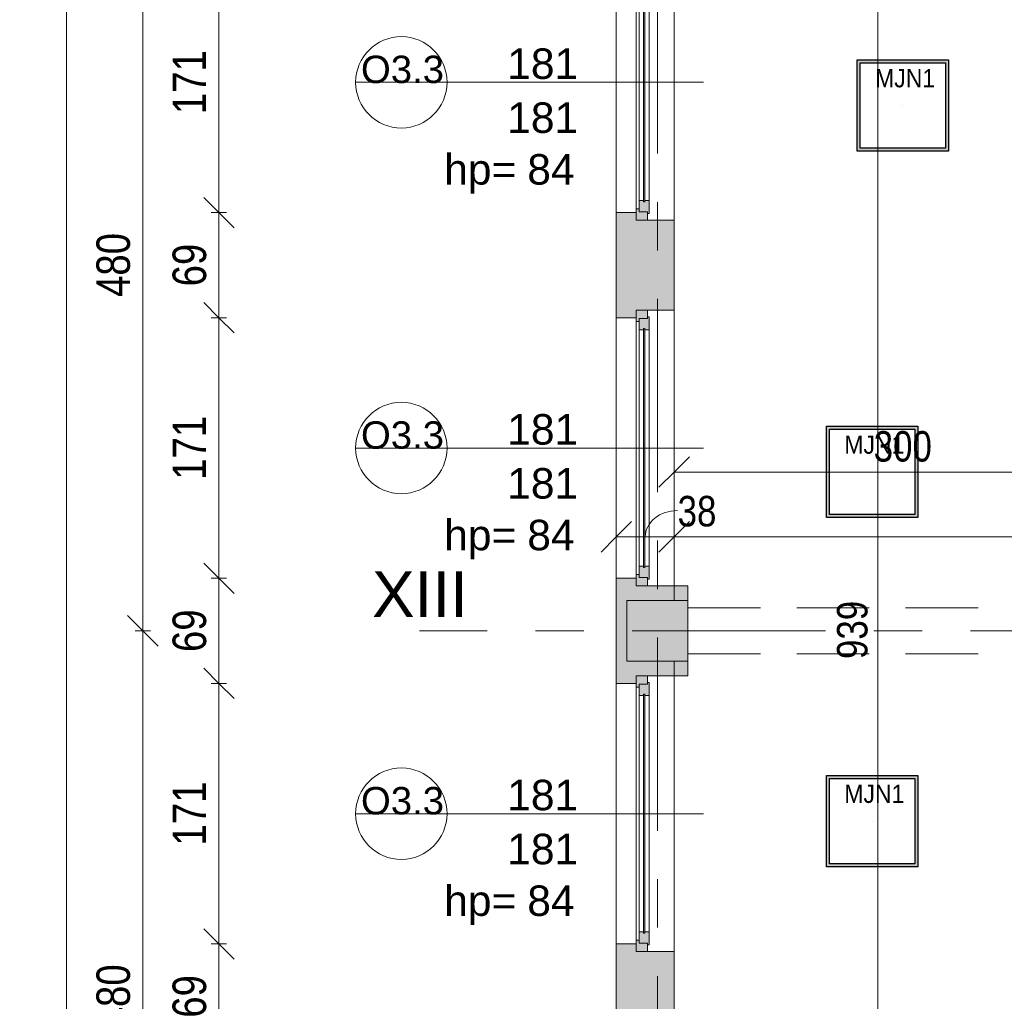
# Model space of a CAD drawing. Header units: centimetres. Extents: x -1737 to 22393, y -8842 to 3838.
# Tile 2 of 65: x -1631 to -985, y 645 to 1289. Entities that reach past the tile are written whole.
import ezdxf

# ---------------------------------------------------------------- set-up
doc = ezdxf.new("R2010")
doc.units = ezdxf.units.CM
doc.linetypes.add('Oś', pattern=[222.25, 127, -31.75, 31.75, -31.75])
doc.linetypes.add('Ukryte', pattern=[71.438, 47.625, -23.813])
for name, color, linetype, lineweight in [('A-ANNO-DIMS', 211, 'Continuous', 13), ('A-ANNO-DIMS-100', 211, 'Continuous', 13), ('A-DETL-HDLN', 90, 'Ukryte', 9), ('A-GLAZ', 151, 'Continuous', 13), ('A-GLAZ-IDEN', 152, 'Continuous', 13), ('A-WALL', 113, 'Continuous', 13), ('A-WALL-PATT', 111, 'Continuous', 13), ('S-COLS', 52, 'Continuous', 13), ('S-GRID', 1, 'Continuous', 13), ('S-GRID-IDEN', 1, 'Continuous', 13)]:
    doc.layers.add(name, color=color, linetype=linetype, lineweight=lineweight)
doc.layers.add('E_oprawy', color=12, linetype='Continuous')
doc.styles.add('Arial', font='arial.ttf', dxfattribs={"width": 0.9, "height": 18})
doc.styles.add('Arial Narrow_1', font='ARIALN.TTF', dxfattribs={"height": 22})
doc.styles.add('Arial Narrow_2', font='ARIALN.TTF', dxfattribs={"height": 20})
doc.styles.add('Arial_11', font='arial.ttf', dxfattribs={"height": 0.2})
doc.styles.add('Arial_4', font='arial.ttf', dxfattribs={"height": 30})
doc.styles.add('Arial_5', font='arial.ttf', dxfattribs={"height": 20})
doc.styles.add('Arial_9', font='arial.ttf', dxfattribs={"height": 18})
doc.dimstyles.new('Diagonal_1_100__0_1_', dxfattribs={"dimscale": 30.48, "dimtxt": 22.515481, "dimasz": 0.656168, "dimexe": 0.164042, "dimexo": 0.0625, "dimgap": 0.065617, "dimtad": 1, "dimdec": 1, "dimrnd": 0.1, "dimdsep": 46, "dimtxsty": 'Arial Narrow_1', "dimblk1": 'OBLIQUE', "dimblk2": 'OBLIQUE', "dimsah": 1, "dimcen": 0.09, "dimazin": 0, "dimtfac": 1, "dimtdec": 4, "dimtix": 1, "dimtmove": 0, "dimatfit": 3, "dimfxl": 0, "dimtvp": 1, "dimtolj": 1, "dimtzin": 0, "dimarcsym": 0})
doc.dimstyles.new('Diagonal_1_100__0__wewnętrzne', dxfattribs={"dimscale": 30.48, "dimtxt": 20.468619, "dimasz": 0.656168, "dimexe": 0.164042, "dimexo": 0.0625, "dimgap": 0.032808, "dimtad": 1, "dimdec": 0, "dimdsep": 46, "dimtxsty": 'Arial Narrow_2', "dimblk1": 'OBLIQUE', "dimblk2": 'OBLIQUE', "dimsah": 1, "dimcen": 0.09, "dimazin": 0, "dimtfac": 1, "dimtdec": 4, "dimtix": 1, "dimtmove": 0, "dimatfit": 3, "dimfxl": 0, "dimtvp": 1, "dimtolj": 1, "dimtzin": 0, "dimarcsym": 0})
doc.dimstyles.new('Diagonal_1_100__0__wewnętrzne_1', dxfattribs={"dimscale": 30.48, "dimtxt": 20.468619, "dimasz": 0.656168, "dimexe": 0.164042, "dimexo": 0.0625, "dimgap": 0.032808, "dimtad": 1, "dimdec": 0, "dimdsep": 46, "dimtxsty": 'Arial Narrow_2', "dimblk1": 'OBLIQUE', "dimblk2": 'OBLIQUE', "dimsah": 1, "dimcen": 0.09, "dimazin": 0, "dimtfac": 1, "dimtdec": 4, "dimtix": 1, "dimtmove": 1, "dimatfit": 3, "dimfxl": 0, "dimtvp": 1, "dimtolj": 1, "dimtzin": 0, "dimarcsym": 0})

# ---------------------------------------------------------------- blocks, each defined once
blk = doc.blocks.new('M_Concrete-Square-Column - 400 x 400mm-1512407-3_piętro I __3_90 m_ - stan projektowany')
at = {"layer": 'S-COLS', "lineweight": 9}
blk.add_hatch(color=253, dxfattribs=at).paths.add_polyline_path([(20, -20), (20, 20), (-20, 20), (-20, -20), (11, -20)], flags=0)
for p, q in [((20, 20), (-20, 20)), ((-20, 20), (-20, -20)), ((20, -20), (20, 20)), ((-20, -20), (20, -20))]:
    blk.add_line(p, q, dxfattribs=at)
blk = doc.blocks.new('Okno - automatyczna etykieta - 181x181 _nietypowy podział_-2208595-3_piętro I __3_90 m_ - stan projektowany')
at = {"layer": 'A-GLAZ', "lineweight": 9}
h = blk.add_hatch(color=253, dxfattribs=at)
h.paths.add_polyline_path([(90.5, -0.77), (90.5, 1.5), (85, 1.5), (85, -4), (83, -4), (83, -6), (90.5, -6)], flags=0)
h.paths.add_polyline_path([(-83, -6), (-83, -4), (-85, -4), (-85, 1.5), (-90.5, 1.5), (-90.5, -6), (-85, -6)], flags=0)
h = blk.add_hatch(color=253, dxfattribs=at)
h.paths.add_polyline_path([(86, 1.77), (86, 2.5), (77.5, 2.5), (77.5, -0.25), (78.5, -0.25), (78.5, -1.25), (77.5, -1.25), (77.5, -4), (85, -4), (85, 1.5), (86, 1.5)], flags=0)
h.paths.add_polyline_path([(-77.5, -1.67), (-77.5, -1.25), (-78.5, -1.25), (-78.5, -0.25), (-77.5, -0.25), (-77.5, 2.5), (-86, 2.5), (-86, 1.5), (-85, 1.5), (-85, -4), (-77.5, -4)], flags=0)
blk.add_hatch(color=253, dxfattribs=at).paths.add_polyline_path([(78.5, -0.77), (78.5, -0.25), (-78.5, -0.25), (-78.5, -1.25), (78.5, -1.25)], flags=0)
for p, q in [((-90.5, 1.5), (-85, 1.5)), ((-90.5, -6), (-90.5, 1.5)), ((-86, 2.5), (-77.5, 2.5)), ((-86, 1.5), (-86, 2.5)), ((-85, 1.5), (-86, 1.5)), ((-85, -4), (-85, 1.5)), ((-85, 1.5), (-85, -4)), ((-77.5, 2.5), (-77.5, -0.25)), ((77.5, 2.5), (-77.5, 2.5)), ((77.5, 2.5), (86, 2.5)), ((77.5, -0.25), (77.5, 2.5)), ((85, 1.5), (85, -4)), ((86, 1.5), (85, 1.5)), ((85, 1.5), (90.5, 1.5)), ((85, -4), (85, 1.5)), ((86, 2.5), (86, 1.5)), ((90.5, 1.5), (90.5, -6)), ((-83, -6), (-90.5, -6)), ((-90.5, -6), (90.5, -6)), ((-77.5, -4), (-85, -4)), ((-85, -4), (-83, -4)), ((-83, -4), (-83, -6)), ((83, -6), (-83, -6)), ((-78.5, -1.25), (-78.5, -0.25)), ((-78.5, -0.25), (78.5, -0.25)), ((-78.5, -0.25), (-78.5, -1.25)), ((-77.5, -0.25), (-78.5, -0.25)), ((78.5, -1.25), (-78.5, -1.25)), ((-78.5, -1.25), (-77.5, -1.25)), ((-77.5, -1.25), (-77.5, -4)), ((77.5, -4), (-77.5, -4)), ((78.5, -0.25), (77.5, -0.25)), ((77.5, -1.25), (78.5, -1.25)), ((77.5, -4), (77.5, -1.25)), ((85, -4), (77.5, -4)), ((78.5, -0.25), (78.5, -1.25)), ((78.5, -1.25), (78.5, -0.25)), ((83, -4), (85, -4)), ((83, -6), (83, -4)), ((90.5, -6), (83, -6))]:
    blk.add_line(p, q, dxfattribs=at)
blk = doc.blocks.new('Okno - automatyczna etykieta - 181x181 _nietypowy podział_-2208597-3_piętro I __3_90 m_ - stan projektowany')
at = {"layer": 'A-GLAZ', "lineweight": 9}
h = blk.add_hatch(color=253, dxfattribs=at)
h.paths.add_polyline_path([(-90.5, -1.5), (-85, -1.5), (-85, 4), (-83, 4), (-83, 6), (-90.5, 6), (-90.5, 0.77)], flags=0)
h.paths.add_polyline_path([(83, 6), (83, 4), (85, 4), (85, -1.5), (90.5, -1.5), (90.5, 6), (85, 6)], flags=0)
h = blk.add_hatch(color=253, dxfattribs=at)
h.paths.add_polyline_path([(-86, -1.77), (-86, -2.5), (-77.5, -2.5), (-77.5, 0.25), (-78.5, 0.25), (-78.5, 1.25), (-77.5, 1.25), (-77.5, 4), (-85, 4), (-85, -1.5), (-86, -1.5)], flags=0)
h.paths.add_polyline_path([(77.5, 0.25), (77.5, -2.5), (86, -2.5), (86, -1.5), (85, -1.5), (85, 4), (77.5, 4), (77.5, 1.25), (78.5, 1.25), (78.5, 0.25)], flags=0)
blk.add_hatch(color=253, dxfattribs=at).paths.add_polyline_path([(-78.5, 1.25), (-78.5, 0.25), (78.5, 0.25), (78.5, 1.25), (-52.06, 1.25)], flags=0)
for p, q in [((-83, 6), (-90.5, 6)), ((-90.5, 6), (-90.5, -1.5)), ((-90.5, 6), (90.5, 6)), ((-77.5, 4), (-85, 4)), ((-85, 4), (-85, -1.5)), ((-85, -1.5), (-85, 4)), ((-85, 4), (-83, 4)), ((-83, 4), (-83, 6)), ((83, 6), (-83, 6)), ((78.5, 1.25), (-78.5, 1.25)), ((-78.5, 1.25), (-78.5, 0.25)), ((-78.5, 0.25), (-78.5, 1.25)), ((-78.5, 1.25), (-77.5, 1.25)), ((-78.5, 0.25), (78.5, 0.25)), ((-77.5, 0.25), (-78.5, 0.25)), ((-77.5, 1.25), (-77.5, 4)), ((77.5, 4), (-77.5, 4)), ((-77.5, -2.5), (-77.5, 0.25)), ((85, 4), (77.5, 4)), ((77.5, 4), (77.5, 1.25)), ((77.5, 1.25), (78.5, 1.25)), ((77.5, 0.25), (77.5, -2.5)), ((78.5, 0.25), (77.5, 0.25)), ((78.5, 0.25), (78.5, 1.25)), ((78.5, 1.25), (78.5, 0.25)), ((90.5, 6), (83, 6)), ((83, 6), (83, 4)), ((83, 4), (85, 4)), ((85, -1.5), (85, 4)), ((85, 4), (85, -1.5)), ((90.5, -1.5), (90.5, 6)), ((-90.5, -1.5), (-85, -1.5)), ((-85, -1.5), (-86, -1.5)), ((-86, -1.5), (-86, -2.5)), ((-86, -2.5), (-77.5, -2.5)), ((77.5, -2.5), (-77.5, -2.5)), ((77.5, -2.5), (86, -2.5)), ((86, -1.5), (85, -1.5)), ((85, -1.5), (90.5, -1.5)), ((86, -2.5), (86, -1.5))]:
    blk.add_line(p, q, dxfattribs=at)
blk = doc.blocks.new('DIMBLOCK2-3_piętro I __3_90 m_ - stan projektowany')
at = {"layer": 'A-ANNO-DIMS-100', "transparency": 16777216}
for p, q in [((-1550.57, 888.33), (-1560.57, 898.33)), ((-1545.57, 888.33), (-1555.57, 888.33)), ((-1550.57, 408.33), (-1550.57, 888.33)), ((-1550.57, 888.33), (-1540.57, 878.33)), ((-1550.57, 888.33), (-1545.57, 888.33)), ((-1550.57, 408.33), (-1560.57, 418.33)), ((-1545.57, 408.33), (-1555.57, 408.33)), ((-1550.57, 408.33), (-1540.57, 398.33)), ((-1550.57, 408.33), (-1545.57, 408.33))]:
    blk.add_line(p, q, dxfattribs=at)
at = {"layer": 'A-ANNO-DIMS-100', "color": 0, "transparency": 16777216, "insert": (-1581, 627.42), "char_height": 22, "width": 50.1774, "attachment_point": 1, "rotation": 90, "line_spacing_factor": 0.974696, "style": 'Arial Narrow_1'}
blk.add_mtext('480', dxfattribs=at)
blk = doc.blocks.new('_Oblique')
at = {"color": 0, "linetype": 'ByBlock', "lineweight": -2}
blk.add_line((-0.5, -0.5), (0.5, 0.5), dxfattribs=at)
blk = doc.blocks.new('DIMBLOCK3-3_piętro I __3_90 m_ - stan projektowany')
at = {"layer": 'A-ANNO-DIMS-100', "transparency": 16777216}
for p, q in [((-1550.57, 1368.33), (-1560.57, 1378.33)), ((-1545.57, 1368.33), (-1555.57, 1368.33)), ((-1550.57, 888.33), (-1550.57, 1368.33)), ((-1550.57, 1368.33), (-1540.57, 1358.33)), ((-1550.57, 1368.33), (-1545.57, 1368.33)), ((-1550.57, 888.33), (-1560.57, 898.33)), ((-1545.57, 888.33), (-1555.57, 888.33)), ((-1550.57, 888.33), (-1540.57, 878.33)), ((-1550.57, 888.33), (-1545.57, 888.33))]:
    blk.add_line(p, q, dxfattribs=at)
at = {"layer": 'A-ANNO-DIMS-100', "color": 0, "transparency": 16777216, "insert": (-1581, 1107.42), "char_height": 22, "width": 50.1774, "attachment_point": 1, "rotation": 90, "line_spacing_factor": 0.974696, "style": 'Arial Narrow_1'}
blk.add_mtext('480', dxfattribs=at)
blk = doc.blocks.new('DIMBLOCK12-3_piętro I __3_90 m_ - stan projektowany')
at = {"layer": 'A-ANNO-DIMS-100', "transparency": 16777216}
for p, q in [((-1600.57, 2338.33), (-1610.57, 2348.33)), ((-1595.57, 2338.33), (-1605.57, 2338.33)), ((-1600.57, 381.33), (-1600.57, 2338.33)), ((-1600.57, 2338.33), (-1590.57, 2328.33)), ((-1600.57, 2338.33), (-1595.57, 2338.33)), ((-1600.57, 381.33), (-1610.57, 391.33)), ((-1595.57, 381.33), (-1605.57, 381.33)), ((-1600.57, 381.33), (-1590.57, 371.33)), ((-1600.57, 381.33), (-1595.57, 381.33))]:
    blk.add_line(p, q, dxfattribs=at)
at = {"layer": 'A-ANNO-DIMS-100', "color": 0, "transparency": 16777216, "insert": (-1631, 1331.95), "char_height": 22, "width": 66.9031, "attachment_point": 1, "rotation": 90, "line_spacing_factor": 0.974696, "style": 'Arial Narrow_1'}
blk.add_mtext('1957', dxfattribs=at)
blk = doc.blocks.new('DIMBLOCK41-3_piętro I __3_90 m_ - stan projektowany')
at = {"layer": 'A-ANNO-DIMS-100', "transparency": 16777216}
for p, q in [((-1239.62, 950.03), (-1229.62, 960.03)), ((-1201.62, 950.03), (-1191.62, 960.03)), ((-1239.62, 955.03), (-1239.62, 945.03)), ((-1239.62, 950.03), (-1239.62, 955.03)), ((-1201.62, 955.03), (-1201.62, 945.03)), ((-1201.62, 950.03), (-1201.62, 955.03)), ((-1239.62, 950.03), (-1249.62, 940.03)), ((-1239.62, 950.03), (-1201.62, 950.03)), ((-1201.62, 950.03), (-1211.62, 940.03))]:
    blk.add_line(p, q, dxfattribs=at)
blk.add_ellipse((-1199.38, 950.03), major_axis=(21.24, 0), ratio=0.811725, start_param=1.570796, end_param=3.141593, dxfattribs=at)
at = {"layer": 'A-ANNO-DIMS-100', "color": 0, "transparency": 16777216, "insert": (-1199.38, 976.88), "char_height": 20, "width": 30.4105, "attachment_point": 1, "line_spacing_factor": 0.974696, "style": 'Arial Narrow_2'}
blk.add_mtext('38', dxfattribs=at)
blk = doc.blocks.new('DIMBLOCK42-3_piętro I __3_90 m_ - stan projektowany')
at = {"layer": 'A-ANNO-DIMS-100', "transparency": 16777216}
for p, q in [((-1201.62, 950.03), (-1191.62, 960.03)), ((-632.62, 950.03), (-622.62, 960.03)), ((-1201.62, 955.03), (-1201.62, 945.03)), ((-1201.62, 950.03), (-1201.62, 955.03)), ((-632.62, 945.03), (-632.62, 955.03)), ((-1201.62, 950.03), (-1211.62, 940.03)), ((-1201.62, 950.03), (-632.62, 950.03)), ((-632.62, 950.03), (-642.62, 940.03)), ((-632.62, 950.03), (-632.62, 945.03))]:
    blk.add_line(p, q, dxfattribs=at)
at = {"layer": 'A-ANNO-DIMS-100', "color": 0, "transparency": 16777216, "insert": (-936.13, 976.88), "char_height": 20, "width": 45.6158, "attachment_point": 1, "line_spacing_factor": 0.974696, "style": 'Arial Narrow_2'}
blk.add_mtext('569', dxfattribs=at)
blk = doc.blocks.new('DIMBLOCK57-3_piętro I __3_90 m_ - stan projektowany')
at = {"layer": 'A-ANNO-DIMS-100', "transparency": 16777216}
for p, q in [((-1201.62, 992.57), (-1191.62, 1002.57)), ((-901.62, 992.57), (-891.62, 1002.57)), ((-1201.62, 997.57), (-1201.62, 987.57)), ((-1201.62, 992.57), (-1201.62, 997.57)), ((-901.62, 997.57), (-901.62, 987.57)), ((-901.62, 992.57), (-901.62, 997.57)), ((-1201.62, 992.57), (-1211.62, 982.57)), ((-1201.62, 992.57), (-901.62, 992.57)), ((-901.62, 992.57), (-911.62, 982.57))]:
    blk.add_line(p, q, dxfattribs=at)
at = {"layer": 'A-ANNO-DIMS-100', "color": 0, "transparency": 16777216, "insert": (-1070.63, 1019.42), "char_height": 20, "width": 45.6158, "attachment_point": 1, "line_spacing_factor": 0.974696, "style": 'Arial Narrow_2'}
blk.add_mtext('300', dxfattribs=at)
blk = doc.blocks.new('DIMBLOCK139-3_piętro I __3_90 m_ - stan projektowany')
at = {"layer": 'A-ANNO-DIMS-100', "transparency": 16777216}
for p, q in [((-1500.57, 682.83), (-1510.57, 692.83)), ((-1495.57, 682.83), (-1505.57, 682.83)), ((-1500.57, 613.83), (-1500.57, 682.83)), ((-1500.57, 682.83), (-1490.57, 672.83)), ((-1500.57, 682.83), (-1495.57, 682.83)), ((-1500.57, 613.83), (-1510.57, 623.83)), ((-1495.57, 613.83), (-1505.57, 613.83)), ((-1500.57, 613.83), (-1490.57, 603.83)), ((-1500.57, 613.83), (-1495.57, 613.83))]:
    blk.add_line(p, q, dxfattribs=at)
at = {"layer": 'A-ANNO-DIMS-100', "color": 0, "transparency": 16777216, "insert": (-1531, 634.39), "char_height": 22, "width": 33.4516, "attachment_point": 1, "rotation": 90, "line_spacing_factor": 0.974696, "style": 'Arial Narrow_1'}
blk.add_mtext('69', dxfattribs=at)
blk = doc.blocks.new('DIMBLOCK140-3_piętro I __3_90 m_ - stan projektowany')
at = {"layer": 'A-ANNO-DIMS-100', "transparency": 16777216}
for p, q in [((-1500.57, 853.83), (-1510.57, 863.83)), ((-1495.57, 853.83), (-1505.57, 853.83)), ((-1500.57, 682.83), (-1500.57, 853.83)), ((-1500.57, 853.83), (-1490.57, 843.83)), ((-1500.57, 853.83), (-1495.57, 853.83)), ((-1500.57, 682.83), (-1510.57, 692.83)), ((-1495.57, 682.83), (-1505.57, 682.83)), ((-1500.57, 682.83), (-1490.57, 672.83)), ((-1500.57, 682.83), (-1495.57, 682.83))]:
    blk.add_line(p, q, dxfattribs=at)
at = {"layer": 'A-ANNO-DIMS-100', "color": 0, "transparency": 16777216, "insert": (-1531, 747.42), "char_height": 22, "width": 50.1774, "attachment_point": 1, "rotation": 90, "line_spacing_factor": 0.974696, "style": 'Arial Narrow_1'}
blk.add_mtext('171', dxfattribs=at)
blk = doc.blocks.new('DIMBLOCK141-3_piętro I __3_90 m_ - stan projektowany')
at = {"layer": 'A-ANNO-DIMS-100', "transparency": 16777216}
for p, q in [((-1500.57, 922.83), (-1510.57, 932.83)), ((-1495.57, 922.83), (-1505.57, 922.83)), ((-1500.57, 853.83), (-1500.57, 922.83)), ((-1500.57, 922.83), (-1490.57, 912.83)), ((-1500.57, 922.83), (-1495.57, 922.83)), ((-1500.57, 853.83), (-1510.57, 863.83)), ((-1495.57, 853.83), (-1505.57, 853.83)), ((-1500.57, 853.83), (-1490.57, 843.83)), ((-1500.57, 853.83), (-1495.57, 853.83))]:
    blk.add_line(p, q, dxfattribs=at)
at = {"layer": 'A-ANNO-DIMS-100', "color": 0, "transparency": 16777216, "insert": (-1531, 874.39), "char_height": 22, "width": 33.4516, "attachment_point": 1, "rotation": 90, "line_spacing_factor": 0.974696, "style": 'Arial Narrow_1'}
blk.add_mtext('69', dxfattribs=at)
blk = doc.blocks.new('DIMBLOCK142-3_piętro I __3_90 m_ - stan projektowany')
at = {"layer": 'A-ANNO-DIMS-100', "transparency": 16777216}
for p, q in [((-1500.57, 1093.83), (-1510.57, 1103.83)), ((-1495.57, 1093.83), (-1505.57, 1093.83)), ((-1500.57, 922.83), (-1500.57, 1093.83)), ((-1500.57, 1093.83), (-1490.57, 1083.83)), ((-1500.57, 1093.83), (-1495.57, 1093.83)), ((-1500.57, 922.83), (-1510.57, 932.83)), ((-1495.57, 922.83), (-1505.57, 922.83)), ((-1500.57, 922.83), (-1490.57, 912.83)), ((-1500.57, 922.83), (-1495.57, 922.83))]:
    blk.add_line(p, q, dxfattribs=at)
at = {"layer": 'A-ANNO-DIMS-100', "color": 0, "transparency": 16777216, "insert": (-1531, 987.42), "char_height": 22, "width": 50.1774, "attachment_point": 1, "rotation": 90, "line_spacing_factor": 0.974696, "style": 'Arial Narrow_1'}
blk.add_mtext('171', dxfattribs=at)
blk = doc.blocks.new('DIMBLOCK143-3_piętro I __3_90 m_ - stan projektowany')
at = {"layer": 'A-ANNO-DIMS-100', "transparency": 16777216}
for p, q in [((-1500.57, 1162.83), (-1510.57, 1172.83)), ((-1495.57, 1162.83), (-1505.57, 1162.83)), ((-1500.57, 1093.83), (-1500.57, 1162.83)), ((-1500.57, 1162.83), (-1490.57, 1152.83)), ((-1500.57, 1162.83), (-1495.57, 1162.83)), ((-1500.57, 1093.83), (-1510.57, 1103.83)), ((-1495.57, 1093.83), (-1505.57, 1093.83)), ((-1500.57, 1093.83), (-1490.57, 1083.83)), ((-1500.57, 1093.83), (-1495.57, 1093.83))]:
    blk.add_line(p, q, dxfattribs=at)
at = {"layer": 'A-ANNO-DIMS-100', "color": 0, "transparency": 16777216, "insert": (-1531, 1114.39), "char_height": 22, "width": 33.4516, "attachment_point": 1, "rotation": 90, "line_spacing_factor": 0.974696, "style": 'Arial Narrow_1'}
blk.add_mtext('69', dxfattribs=at)
blk = doc.blocks.new('DIMBLOCK144-3_piętro I __3_90 m_ - stan projektowany')
at = {"layer": 'A-ANNO-DIMS-100', "transparency": 16777216}
for p, q in [((-1500.57, 1333.83), (-1510.57, 1343.83)), ((-1495.57, 1333.83), (-1505.57, 1333.83)), ((-1500.57, 1162.83), (-1500.57, 1333.83)), ((-1500.57, 1333.83), (-1490.57, 1323.83)), ((-1500.57, 1333.83), (-1495.57, 1333.83)), ((-1500.57, 1162.83), (-1510.57, 1172.83)), ((-1495.57, 1162.83), (-1505.57, 1162.83)), ((-1500.57, 1162.83), (-1490.57, 1152.83)), ((-1500.57, 1162.83), (-1495.57, 1162.83))]:
    blk.add_line(p, q, dxfattribs=at)
at = {"layer": 'A-ANNO-DIMS-100', "color": 0, "transparency": 16777216, "insert": (-1531, 1227.42), "char_height": 22, "width": 50.1774, "attachment_point": 1, "rotation": 90, "line_spacing_factor": 0.974696, "style": 'Arial Narrow_1'}
blk.add_mtext('171', dxfattribs=at)
blk = doc.blocks.new('DIMBLOCK166-3_piętro I __3_90 m_ - stan projektowany')
at = {"layer": 'A-ANNO-DIMS-100', "transparency": 16777216}
for p, q in [((-1067.89, 1358.33), (-1077.89, 1368.33)), ((-1072.89, 1358.33), (-1062.89, 1358.33)), ((-1067.89, 1358.33), (-1072.89, 1358.33)), ((-1067.89, 419.33), (-1067.89, 1358.33)), ((-1067.89, 1358.33), (-1057.89, 1348.33)), ((-1067.89, 419.33), (-1077.89, 429.33)), ((-1072.89, 419.33), (-1062.89, 419.33)), ((-1067.89, 419.33), (-1072.89, 419.33)), ((-1067.89, 419.33), (-1057.89, 409.33))]:
    blk.add_line(p, q, dxfattribs=at)
at = {"layer": 'A-ANNO-DIMS-100', "color": 0, "transparency": 16777216, "insert": (-1094.74, 869.82), "char_height": 20, "width": 45.6158, "attachment_point": 1, "rotation": 90, "line_spacing_factor": 0.974696, "style": 'Arial Narrow_2'}
blk.add_mtext('939', dxfattribs=at)
blk = doc.blocks.new('Okno_LD_typ 100 - metka _ wys_parapetu-2491833-3_piętro I __3_90 m_ - stan projektowany')
at = {"layer": 'A-GLAZ-IDEN'}
blk.add_line((0, 1.8925), (0, -0.3919), dxfattribs=at)
blk.add_circle((0, -0.0919), 0.3, dxfattribs=at)
at = {"layer": 'A-GLAZ-IDEN', "insert": (0.4711, 0.6634), "char_height": 0.2, "width": 0.48783, "attachment_point": 3, "rotation": 90, "line_spacing_factor": 0.936439, "style": 'Arial_11', "bg_fill": 3, "box_fill_scale": 1.25, "bg_fill_color": 256, "bg_fill_true_color": 13158600, "bg_fill_transparency": 0}
blk.add_mtext('\\pxqr,t6.35,12.7,19.05,25.4,31.75,38.1,44.45,50.8,57.15,63.5,69.85,76.2,82.55,88.9,95.25,101.6,107.95,114.3,120.65,127,133.35,139.7,146.05,152.4,158.75,165.1,171.45,177.8,184.15,190.5,196.85,203.2;{hp= }', dxfattribs=at)
blk = doc.blocks.new('MJN1')
at = {"layer": 'E_oprawy', "linetype": 'ByBlock'}
h = blk.add_hatch(color=256, dxfattribs=at)
h.paths.add_polyline_path([(-30, -30), (-30, 30), (30, 30), (30, -30)])
h.paths.add_polyline_path([(-28, -28), (-28, 28), (28, 28), (28, -28)], flags=16)
for points in [[(-30, -30), (-30, 30), (30, 30), (30, -30)], [(-28, -28), (-28, 28), (28, 28), (28, -28)]]:
    blk.add_lwpolyline(points, close=True, dxfattribs=at)
blk.add_circle((0, 0), 0.0000001, dxfattribs=at)
at = {"layer": 'E_oprawy', "color": 4, "style": 'Arial', "width": 0.9}
blk.add_text('MJN1', height=12, dxfattribs=at).set_placement((-18.29, 11.9))

msp = doc.modelspace()

# ---------------------------------------------------------------- hatches: boundary and pattern name
at = {"layer": 'A-WALL-PATT'}
h = msp.add_hatch(color=9, dxfattribs=at)
h.paths.add_polyline_path([(-1201.62, 381.33), (-1201.62, 388.33), (-1232.62, 388.33), (-1232.62, 428.33), (-1201.62, 428.33), (-1201.62, 437.83), (-1226.62, 437.83), (-1226.62, 442.83), (-1239.62, 442.83), (-1239.62, 381.33), (-1232.62, 381.33)], flags=0)
h.paths.add_polyline_path([(-1226.62, 613.83), (-1226.62, 618.83), (-1201.62, 618.83), (-1201.62, 677.83), (-1226.62, 677.83), (-1226.62, 682.83), (-1239.62, 682.83), (-1239.62, 613.83)], flags=0)
h.paths.add_polyline_path([(-1239.62, 853.83), (-1226.62, 853.83), (-1226.62, 858.83), (-1201.62, 858.83), (-1201.62, 868.33), (-1232.62, 868.33), (-1232.62, 908.33), (-1201.62, 908.33), (-1201.62, 917.83), (-1226.62, 917.83), (-1226.62, 922.83), (-1239.62, 922.83), (-1239.62, 858.83)], flags=0)
h.paths.add_polyline_path([(-1239.62, 1093.83), (-1226.62, 1093.83), (-1226.62, 1098.83), (-1201.62, 1098.83), (-1201.62, 1157.83), (-1226.62, 1157.83), (-1226.62, 1162.83), (-1239.62, 1162.83), (-1239.62, 1098.83)], flags=0)
h.paths.add_polyline_path([(-1229.43, 1333.83), (-1226.62, 1333.83), (-1226.62, 1338.83), (-1201.62, 1338.83), (-1201.62, 1348.33), (-1232.62, 1348.33), (-1232.62, 1383.33), (-1239.62, 1383.33), (-1239.62, 1333.83)], flags=0)
for points in [[(-1192.62, 908.33), (-1192.62, 917.83), (-1201.62, 917.83), (-1201.62, 908.33), (-1194.59, 908.33)], [(-1201.62, 858.83), (-1192.62, 858.83), (-1192.62, 868.33), (-1201.62, 868.33)]]:
    msp.add_hatch(color=9, dxfattribs=at).paths.add_polyline_path(points, flags=0)

# ---------------------------------------------------------------- linework, layer by layer
at = {"layer": 'A-DETL-HDLN'}
for p, q in [((-1192.62, 903.33), (1167.38, 903.33)), ((-1192.62, 903.33), (1167.38, 903.33)), ((-1192.62, 873.33), (1167.38, 873.33)), ((-1192.62, 873.33), (1167.38, 873.33))]:
    msp.add_line(p, q, dxfattribs=at)
at = {"layer": 'A-WALL', "lineweight": 9}
for p, q in [((-1239.62, 381.33), (-1239.62, 2338.33)), ((-1201.62, 1338.83), (-1201.62, 908.33)), ((-1226.62, 1162.83), (-1239.62, 1162.83)), ((-1201.62, 1157.83), (-1219.12, 1157.83)), ((-1239.62, 1093.83), (-1226.62, 1093.83)), ((-1219.12, 1098.83), (-1201.62, 1098.83)), ((-1226.62, 922.83), (-1239.62, 922.83)), ((-1192.62, 917.83), (-1219.12, 917.83)), ((-1192.62, 908.33), (-1192.62, 917.83)), ((-1201.62, 868.33), (-1201.62, 437.83)), ((-1192.62, 858.83), (-1192.62, 868.33)), ((-1239.62, 853.83), (-1226.62, 853.83)), ((-1219.12, 858.83), (-1192.62, 858.83)), ((-1226.62, 682.83), (-1239.62, 682.83)), ((-1201.62, 677.83), (-1219.12, 677.83))]:
    msp.add_line(p, q, dxfattribs=at)
at = {"layer": 'S-GRID', "linetype": 'Oś'}
for p, q in [((-1212.62, 2884.27), (-1212.62, 27.13)), ((1342.46, 888.33), (-1368.76, 888.33))]:
    msp.add_line(p, q, dxfattribs=at)

# ---------------------------------------------------------------- block references
at = {"layer": 'A-GLAZ', "lineweight": 9}
for name, p, rotation in [('Okno - automatyczna etykieta - 181x181 _nietypowy podział_-2208595-3_piętro I __3_90 m_ - stan projektowany', (-1220.62, 1248.33), 270.0000000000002), ('Okno - automatyczna etykieta - 181x181 _nietypowy podział_-2208595-3_piętro I __3_90 m_ - stan projektowany', (-1220.62, 1008.33), 270.0000000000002), ('Okno - automatyczna etykieta - 181x181 _nietypowy podział_-2208597-3_piętro I __3_90 m_ - stan projektowany', (-1220.62, 768.33), 90.00000000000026)]:
    msp.add_blockref(name, p, dxfattribs=dict(at, rotation=rotation))
at = {"layer": 'E_oprawy'}
for p in [(-1051.41, 1233.15), (-1071.62, 992.63), (-1071.62, 763.48)]:
    msp.add_blockref('MJN1', p, dxfattribs=at)
at = {"layer": 'S-COLS', "lineweight": 9}
msp.add_blockref('M_Concrete-Square-Column - 400 x 400mm-1512407-3_piętro I __3_90 m_ - stan projektowany', (-1212.62, 888.33), dxfattribs=at)

# ---------------------------------------------------------------- texts
at = {"layer": 'S-GRID-IDEN', "insert": (-1368.59, 912.39), "char_height": 30, "width": 63.5, "attachment_point": 5, "line_spacing_factor": 0.936439, "style": 'Arial_4'}
msp.add_mtext('\\pxqc,t4.23333,8.46667,12.7,16.93333,21.16667,25.4,29.63333,33.86667,38.1,42.33333,46.56667,50.8,55.03333,59.26667,63.5,67.73333,71.96667,76.2,80.43333,84.66667,88.9,93.13333,97.36667,101.6,105.83333,110.06667,114.3,118.53333,122.76667,127,131.23333,135.46667;{XIII}', dxfattribs=at)

# ---------------------------------------------------------------- dimensions: what is measured, and where the dimension line sits
at = {"layer": 'A-ANNO-DIMS'}
for base, p1, p2, angle, dimstyle, override, picture, middle in [((-1600.57, 2338.33), (-1595.57, 381.33), (-1595.57, 2338.33), 90, 'Diagonal_1_100__0_1_', {"dimpost": '<>', "dimfxl": 1957}, 'DIMBLOCK12-3_piętro I __3_90 m_ - stan projektowany', (-1613.8, 1359.83)), ((-1550.57, 1368.33), (-1545.57, 888.33), (-1545.57, 1368.33), 90, 'Diagonal_1_100__0_1_', {"dimpost": '<>', "dimfxl": 480}, 'DIMBLOCK3-3_piętro I __3_90 m_ - stan projektowany', (-1563.8, 1128.33)), ((-1067.89, 1358.33), (-1072.89, 419.33), (-1072.89, 1358.33), 90, 'Diagonal_1_100__0__wewnętrzne', {"dimpost": '<>', "dimfxl": 939}, 'DIMBLOCK166-3_piętro I __3_90 m_ - stan projektowany', (-1079.1, 888.83)), ((-1500.57, 1333.83), (-1495.57, 1162.83), (-1495.57, 1333.83), 90, 'Diagonal_1_100__0_1_', {"dimpost": '<>', "dimfxl": 171}, 'DIMBLOCK144-3_piętro I __3_90 m_ - stan projektowany', (-1513.61, 1248.33)), ((-1500.57, 1162.83), (-1495.57, 1093.83), (-1495.57, 1162.83), 90, 'Diagonal_1_100__0_1_', {"dimpost": '<>', "dimfxl": 69}, 'DIMBLOCK143-3_piętro I __3_90 m_ - stan projektowany', (-1513.8, 1128.33)), ((-1500.57, 1093.83), (-1495.57, 922.83), (-1495.57, 1093.83), 90, 'Diagonal_1_100__0_1_', {"dimpost": '<>', "dimfxl": 171}, 'DIMBLOCK142-3_piętro I __3_90 m_ - stan projektowany', (-1513.61, 1008.33)), ((-901.62, 992.57), (-1201.62, 997.57), (-901.62, 997.57), 0, 'Diagonal_1_100__0__wewnętrzne', {"dimpost": '<>', "dimfxl": 300}, 'DIMBLOCK57-3_piętro I __3_90 m_ - stan projektowany', (-1051.62, 1003.78)), ((-632.62, 950.03), (-1201.62, 955.03), (-632.62, 945.03), 0, 'Diagonal_1_100__0__wewnętrzne', {"dimpost": '<>', "dimfxl": 569.087867}, 'DIMBLOCK42-3_piętro I __3_90 m_ - stan projektowany', (-917.12, 961.24)), ((-1500.57, 922.83), (-1495.57, 853.83), (-1495.57, 922.83), 90, 'Diagonal_1_100__0_1_', {"dimpost": '<>', "dimfxl": 69}, 'DIMBLOCK141-3_piętro I __3_90 m_ - stan projektowany', (-1513.8, 888.33)), ((-1550.57, 888.33), (-1545.57, 408.33), (-1545.57, 888.33), 90, 'Diagonal_1_100__0_1_', {"dimpost": '<>', "dimfxl": 480}, 'DIMBLOCK2-3_piętro I __3_90 m_ - stan projektowany', (-1563.8, 648.33)), ((-1500.57, 853.83), (-1495.57, 682.83), (-1495.57, 853.83), 90, 'Diagonal_1_100__0_1_', {"dimpost": '<>', "dimfxl": 171}, 'DIMBLOCK140-3_piętro I __3_90 m_ - stan projektowany', (-1513.61, 768.33)), ((-1500.57, 682.83), (-1495.57, 613.83), (-1495.57, 682.83), 90, 'Diagonal_1_100__0_1_', {"dimpost": '<>', "dimfxl": 69}, 'DIMBLOCK139-3_piętro I __3_90 m_ - stan projektowany', (-1513.8, 648.33))]:
    dim = msp.add_linear_dim(base=base, p1=p1, p2=p2, angle=angle, dimstyle=dimstyle, override=override, dxfattribs=at)
    dim.commit()
    dim.dimension.update_dxf_attribs({"geometry": picture, "text_midpoint": middle})
dim = msp.add_linear_dim(base=(-1201.62, 950.03), p1=(-1239.62, 955.03), p2=(-1201.62, 955.03), angle=0, dimstyle='Diagonal_1_100__0__wewnętrzne_1', override={"dimpost": '<>', "dimfxl": 38}, dxfattribs=at)
dim.commit()
dim.dimension.update_dxf_attribs({"geometry": 'DIMBLOCK41-3_piętro I __3_90 m_ - stan projektowany', "text_midpoint": (-1184.17, 963.54), "dimtype": 160})

# ---------------------------------------------------------------- next in the draw order: block references
at = {"layer": 'A-GLAZ-IDEN', "xscale": 99.99999999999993, "yscale": 99.99999999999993, "zscale": 99.99999999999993}
for p, rotation in [((-1371.6, 1248.33), 270.0000000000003), ((-1371.6, 1008.33), 270.0000000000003), ((-1371.6, 768.33), 270.0000000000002)]:
    msp.add_blockref('Okno_LD_typ 100 - metka _ wys_parapetu-2491833-3_piętro I __3_90 m_ - stan projektowany', p, dxfattribs=dict(at, rotation=rotation))

# ---------------------------------------------------------------- next in the draw order: texts
at = {"layer": 'A-GLAZ-IDEN', "line_spacing_factor": 0.936439}
for s, insert, char_height, width, attachment_point, style in [('\\pxqc,t6.35,12.7,19.05,25.4,31.75,38.1,44.45,50.8,57.15,63.5,69.85,76.2,82.55,88.9,95.25,101.6,107.95,114.3,120.65,127,133.35,139.7,146.05,152.4,158.75,165.1,171.45,177.8,184.15,190.5,196.85,203.2;{181}', (-1287.97, 1260.44), 20, 48.3, 5, 'Arial_5'), ('\\pxqc,t7.05556,14.11111,21.16667,28.22222,35.27778,42.33333,49.38889,56.44444,63.5,70.55556,77.61111,84.66667,91.72222,98.77778,105.83333,112.88889,119.94444,127,134.05556,141.11111,148.16667,155.22222,162.27778,169.33333,176.38889,183.44444,190.5,197.55556,204.61111,211.66667,218.72222,225.77778;{O3.3}', (-1380.04, 1256.71), 18, 54.3, 5, 'Arial_9'), ('\\pxqc,t6.35,12.7,19.05,25.4,31.75,38.1,44.45,50.8,57.15,63.5,69.85,76.2,82.55,88.9,95.25,101.6,107.95,114.3,120.65,127,133.35,139.7,146.05,152.4,158.75,165.1,171.45,177.8,184.15,190.5,196.85,203.2;{181}', (-1287.97, 1225), 20, 48.3, 5, 'Arial_5'), ('\\pxt6.35,12.7,19.05,25.4,31.75,38.1,44.45,50.8,57.15,63.5,69.85,76.2,82.55,88.9,95.25,101.6,107.95,114.3,120.65,127,133.35,139.7,146.05,152.4,158.75,165.1,171.45,177.8,184.15,190.5,196.85,203.2;{84}', (-1298.09, 1201.22), 20, 32.4, 1, 'Arial_5'), ('\\pxqc,t6.35,12.7,19.05,25.4,31.75,38.1,44.45,50.8,57.15,63.5,69.85,76.2,82.55,88.9,95.25,101.6,107.95,114.3,120.65,127,133.35,139.7,146.05,152.4,158.75,165.1,171.45,177.8,184.15,190.5,196.85,203.2;{181}', (-1287.97, 1020.44), 20, 48.3, 5, 'Arial_5'), ('\\pxqc,t7.05556,14.11111,21.16667,28.22222,35.27778,42.33333,49.38889,56.44444,63.5,70.55556,77.61111,84.66667,91.72222,98.77778,105.83333,112.88889,119.94444,127,134.05556,141.11111,148.16667,155.22222,162.27778,169.33333,176.38889,183.44444,190.5,197.55556,204.61111,211.66667,218.72222,225.77778;{O3.3}', (-1380.04, 1016.71), 18, 54.3, 5, 'Arial_9'), ('\\pxqc,t6.35,12.7,19.05,25.4,31.75,38.1,44.45,50.8,57.15,63.5,69.85,76.2,82.55,88.9,95.25,101.6,107.95,114.3,120.65,127,133.35,139.7,146.05,152.4,158.75,165.1,171.45,177.8,184.15,190.5,196.85,203.2;{181}', (-1287.97, 985), 20, 48.3, 5, 'Arial_5'), ('\\pxt6.35,12.7,19.05,25.4,31.75,38.1,44.45,50.8,57.15,63.5,69.85,76.2,82.55,88.9,95.25,101.6,107.95,114.3,120.65,127,133.35,139.7,146.05,152.4,158.75,165.1,171.45,177.8,184.15,190.5,196.85,203.2;{84}', (-1298.09, 961.22), 20, 32.4, 1, 'Arial_5'), ('\\pxqc,t6.35,12.7,19.05,25.4,31.75,38.1,44.45,50.8,57.15,63.5,69.85,76.2,82.55,88.9,95.25,101.6,107.95,114.3,120.65,127,133.35,139.7,146.05,152.4,158.75,165.1,171.45,177.8,184.15,190.5,196.85,203.2;{181}', (-1287.97, 780.44), 20, 48.3, 5, 'Arial_5'), ('\\pxqc,t7.05556,14.11111,21.16667,28.22222,35.27778,42.33333,49.38889,56.44444,63.5,70.55556,77.61111,84.66667,91.72222,98.77778,105.83333,112.88889,119.94444,127,134.05556,141.11111,148.16667,155.22222,162.27778,169.33333,176.38889,183.44444,190.5,197.55556,204.61111,211.66667,218.72222,225.77778;{O3.3}', (-1380.04, 776.71), 18, 54.3, 5, 'Arial_9'), ('\\pxqc,t6.35,12.7,19.05,25.4,31.75,38.1,44.45,50.8,57.15,63.5,69.85,76.2,82.55,88.9,95.25,101.6,107.95,114.3,120.65,127,133.35,139.7,146.05,152.4,158.75,165.1,171.45,177.8,184.15,190.5,196.85,203.2;{181}', (-1287.97, 745), 20, 48.3, 5, 'Arial_5'), ('\\pxt6.35,12.7,19.05,25.4,31.75,38.1,44.45,50.8,57.15,63.5,69.85,76.2,82.55,88.9,95.25,101.6,107.95,114.3,120.65,127,133.35,139.7,146.05,152.4,158.75,165.1,171.45,177.8,184.15,190.5,196.85,203.2;{84}', (-1298.09, 721.22), 20, 32.4, 1, 'Arial_5')]:
    msp.add_mtext(s, dxfattribs=dict(at, insert=insert, char_height=char_height, width=width, attachment_point=attachment_point, style=style))

doc.saveas('drawing.dxf')
